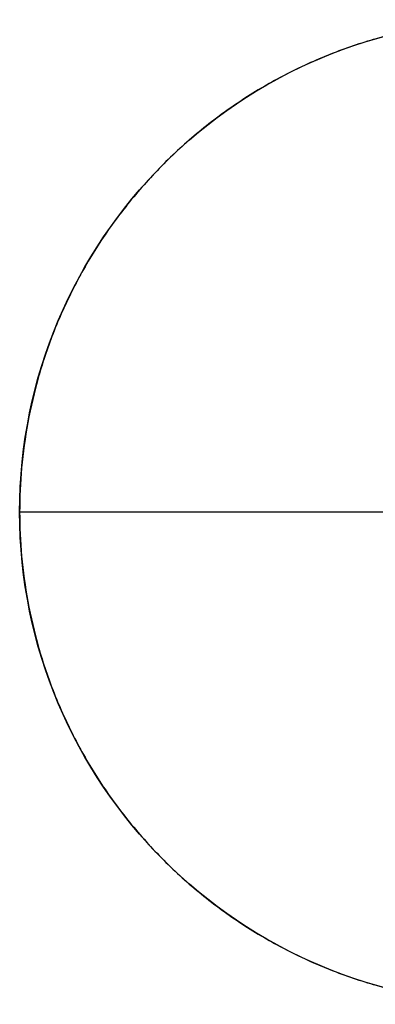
# Model space of a CAD drawing. Header units: millimetres. Extents: x 15 to 1318, y 640 to 671.
# Tile 1 of 256: x 15 to 22, y 646 to 666. Entities that reach past the tile are written whole.
import ezdxf

# ---------------------------------------------------------------- set-up
doc = ezdxf.new("R2010")
doc.units = ezdxf.units.MM
doc.layers.add('Layer 01', color=7, linetype='Continuous')

msp = doc.modelspace()

# ---------------------------------------------------------------- linework, layer by layer
at = {"layer": 'Layer 01'}
for p, q in [((34.244, 656.155, 1094.831), (14.744, 656.155, 1094.831)), ((34.244, 656.155, 1092.831), (14.744, 656.155, 1092.831))]:
    msp.add_line(p, q, dxfattribs=at)
msp.add_circle((24.494, 656.155, 1094.831), 9.75, dxfattribs=at)
for points in [[(34.244, 656.155, 1094.831), (34.244, 646.405, 1094.831), (24.494, 646.405, 1094.831), (14.744, 646.405, 1094.831), (14.744, 656.155, 1094.831), (14.744, 665.905, 1094.831), (24.494, 665.905, 1094.831), (34.244, 665.905, 1094.831), (34.244, 656.155, 1094.831)], [(34.244, 656.155, 1092.831), (34.244, 646.405, 1092.831), (24.494, 646.405, 1092.831), (14.744, 646.405, 1092.831), (14.744, 656.155, 1092.831), (14.744, 665.905, 1092.831), (24.494, 665.905, 1092.831), (34.244, 665.905, 1092.831), (34.244, 656.155, 1092.831)], [(34.244, 656.155, 1093.831), (34.244, 646.405, 1093.831), (24.494, 646.405, 1093.831), (14.744, 646.405, 1093.831), (14.744, 656.155, 1093.831), (14.744, 665.905, 1093.831), (24.494, 665.905, 1093.831), (34.244, 665.905, 1093.831), (34.244, 656.155, 1093.831)]]:
    msp.add_rational_spline(points, [1, 0.707106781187, 1, 0.707106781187, 1, 0.707106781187, 1, 0.707106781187, 1], degree=2, knots=[-61.261057, -61.261057, -61.261057, -45.945793, -45.945793, -30.630528, -30.630528, -15.315264, -15.315264, 0, 0, 0], dxfattribs=at)
msp.add_open_spline([(14.744, 656.155, 1094.831), (14.744, 656.155, 1092.831)], degree=1, dxfattribs=at)

doc.saveas('drawing.dxf')
